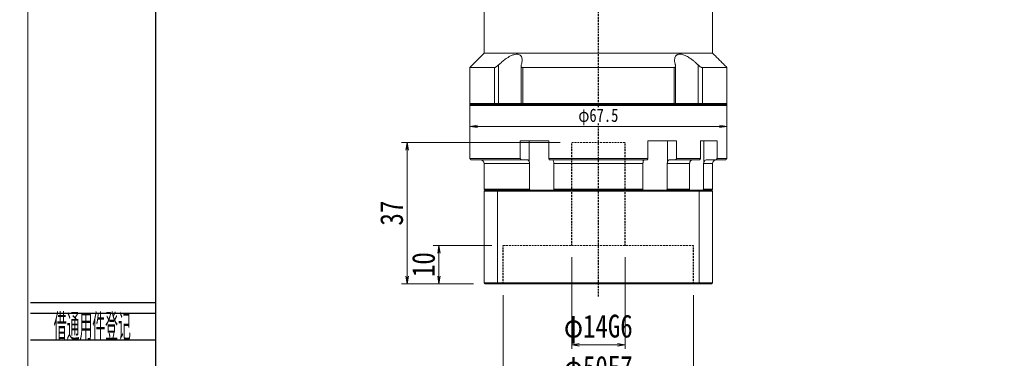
# Model space of a CAD drawing. Header units: millimetres. Extents: x -2 to 575, y 6 to 404.
# Tile 2 of 4: x -2 to 256, y 141 to 230. Entities that reach past the tile are written whole.
import ezdxf
from ezdxf.enums import TextEntityAlignment as Align

# ---------------------------------------------------------------- set-up
doc = ezdxf.new("R2010")
doc.units = ezdxf.units.MM
doc.linetypes.add('DASHED', pattern=[0.75, 0.5, -0.25])
doc.layers.add('2细线层', color=4, linetype='Continuous')
doc.layers.add('6文字层', color=3, linetype='Continuous')
doc.layers.add('图框_外框线', color=7, linetype='Continuous', lineweight=18)
doc.layers.add('尺寸线层', color=3, linetype='Continuous', lineweight=18)
doc.styles.add('PC_TEXTSTYLE', font='ISOCP.SHX', dxfattribs={"width": 0.707, "bigfont": 'GBCBIG.SHX'})
doc.styles.add('宋体', font='SimSun.ttf', dxfattribs={"width": 0.8})
doc.dimstyles.new('A水平标注$0', dxfattribs={"dimtxt": 3.5, "dimasz": 2, "dimexe": 1.5, "dimexo": 3, "dimgap": 1.1, "dimtad": 1, "dimtoh": 1, "dimdec": 4, "dimdsep": 46, "dimtxsty": '宋体', "dimblk": 'OPEN', "dimcen": 3, "dimclrd": 3, "dimclre": 3, "dimclrt": 6, "dimadec": 0, "dimazin": 0, "dimtm": 1e-09, "dimtfac": 1, "dimtdec": 4, "dimtix": 1, "dimtmove": 0, "dimatfit": 3, "dimldrblk": 'OPEN', "dimfxl": 0, "dimlwd": 13, "dimlwe": 13, "dimarcsym": 0})
doc.dimstyles.new('D直径标注φ25', dxfattribs={"dimtxt": 3.5, "dimasz": 2, "dimexe": 1, "dimexo": 3, "dimtad": 1, "dimtoh": 1, "dimdec": 1, "dimdsep": 46, "dimtxsty": '宋体', "dimblk": 'OPEN', "dimcen": 3, "dimclrd": 3, "dimclre": 3, "dimclrt": 130, "dimadec": 0, "dimazin": 0, "dimtm": 1e-09, "dimtfac": 1, "dimtdec": 1, "dimtmove": 0, "dimatfit": 0, "dimldrblk": 'OPEN', "dimfxl": 0, "dimlwd": 13, "dimlwe": 13, "dimarcsym": 0})

# ---------------------------------------------------------------- blocks, each defined once
blk = doc.blocks.new('_Open')
at = {"color": 0, "linetype": 'ByBlock', "lineweight": -2}
for p, q in [((-1, 0.17), (0, 0)), ((-1, -0.17), (0, 0)), ((0, 0), (-1, 0))]:
    blk.add_line(p, q, dxfattribs=at)
blk = doc.blocks.new('*D37')
at = {"layer": 'Defpoints', "color": 0, "transparency": 16777216}
for p in [(124.74, 160.71), (174.74, 160.71), (174.74, 133.83)]:
    blk.add_point(p, dxfattribs=at)
at = {"layer": '尺寸线层', "color": 3, "lineweight": 13, "transparency": 16777216}
for p, q in [((124.74, 157.71), (124.74, 132.83)), ((174.74, 157.71), (174.74, 132.83)), ((126.74, 133.83), (172.74, 133.83))]:
    blk.add_line(p, q, dxfattribs=at)
at = {"layer": '尺寸线层', "color": 3, "lineweight": 13, "transparency": 16777216, "xscale": 2, "yscale": 2, "zscale": 2, "rotation": 180}
blk.add_blockref('_Open', (124.74, 133.83), dxfattribs=at)
at = {"layer": '尺寸线层', "color": 3, "lineweight": 13, "transparency": 16777216, "xscale": 2, "yscale": 2, "zscale": 2}
blk.add_blockref('_Open', (174.74, 133.83), dxfattribs=at)
at = {"layer": '尺寸线层', "color": 130, "transparency": 16777216, "insert": (149.74, 137.97), "char_height": 6, "attachment_point": 5, "style": '宋体'}
blk.add_mtext('φ50E7', dxfattribs=at)
blk = doc.blocks.new('*D38')
at = {"layer": 'Defpoints', "color": 0, "transparency": 16777216}
for p in [(142.74, 170.71), (156.74, 170.71), (156.74, 144.64)]:
    blk.add_point(p, dxfattribs=at)
at = {"layer": '尺寸线层', "color": 3, "lineweight": 13, "transparency": 16777216}
for p, q in [((142.74, 167.71), (142.74, 143.64)), ((156.74, 167.71), (156.74, 143.64)), ((144.74, 144.64), (154.74, 144.64))]:
    blk.add_line(p, q, dxfattribs=at)
at = {"layer": '尺寸线层', "color": 3, "lineweight": 13, "transparency": 16777216, "xscale": 2, "yscale": 2, "zscale": 2, "rotation": 180}
blk.add_blockref('_Open', (142.74, 144.64), dxfattribs=at)
at = {"layer": '尺寸线层', "color": 3, "lineweight": 13, "transparency": 16777216, "xscale": 2, "yscale": 2, "zscale": 2}
blk.add_blockref('_Open', (156.74, 144.64), dxfattribs=at)
at = {"layer": '尺寸线层', "color": 130, "transparency": 16777216, "insert": (149.74, 148.77), "char_height": 6, "attachment_point": 5, "style": '宋体'}
blk.add_mtext('φ14G6', dxfattribs=at)
blk = doc.blocks.new('*D39')
at = {"layer": 'Defpoints', "color": 0, "transparency": 16777216}
for p in [(124.74, 170.71), (107.9, 160.71), (119.94, 160.71)]:
    blk.add_point(p, dxfattribs=at)
at = {"layer": '尺寸线层', "color": 3, "lineweight": 13, "transparency": 16777216}
for p, q in [((121.74, 170.71), (106.4, 170.71)), ((107.9, 168.71), (107.9, 162.71)), ((116.94, 160.71), (106.4, 160.71))]:
    blk.add_line(p, q, dxfattribs=at)
at = {"layer": '尺寸线层', "color": 3, "lineweight": 13, "transparency": 16777216, "xscale": 2, "yscale": 2, "zscale": 2}
for p, rotation in [((107.9, 170.71), 90), ((107.9, 160.71), 270)]:
    blk.add_blockref('_Open', p, dxfattribs=dict(at, rotation=rotation))
at = {"layer": '尺寸线层', "color": 6, "transparency": 16777216, "insert": (103.86, 165.71), "char_height": 6, "attachment_point": 5, "rotation": 90, "style": '宋体', "bg_fill": 3, "box_fill_scale": 1.1, "bg_fill_color": 257, "bg_fill_transparency": 0}
blk.add_mtext('10', dxfattribs=at)
blk = doc.blocks.new('*D40')
at = {"layer": 'Defpoints', "color": 0, "transparency": 16777216}
for p in [(142.74, 197.71), (99.54, 160.71), (119.94, 160.71)]:
    blk.add_point(p, dxfattribs=at)
at = {"layer": '尺寸线层', "color": 3, "lineweight": 13, "transparency": 16777216}
for p, q in [((139.74, 197.71), (98.04, 197.71)), ((99.54, 195.71), (99.54, 162.71)), ((116.94, 160.71), (98.04, 160.71))]:
    blk.add_line(p, q, dxfattribs=at)
at = {"layer": '尺寸线层', "color": 3, "lineweight": 13, "transparency": 16777216, "xscale": 2, "yscale": 2, "zscale": 2}
for p, rotation in [((99.54, 197.71), 90), ((99.54, 160.71), 270)]:
    blk.add_blockref('_Open', p, dxfattribs=dict(at, rotation=rotation))
at = {"layer": '尺寸线层', "color": 6, "transparency": 16777216, "insert": (95.5, 179.21), "char_height": 6, "attachment_point": 5, "rotation": 90, "style": '宋体', "bg_fill": 3, "box_fill_scale": 1.1, "bg_fill_color": 257, "bg_fill_transparency": 0}
blk.add_mtext('37', dxfattribs=at)
blk = doc.blocks.new('*D41')
at = {"color": 3, "lineweight": 13, "transparency": 16777216}
for p, q in [((115.99, 209.71), (115.99, 200.98)), ((183.49, 209.71), (183.49, 200.98)), ((181.49, 201.98), (117.99, 201.98))]:
    blk.add_line(p, q, dxfattribs=at)
at = {"layer": 'Defpoints', "color": 0, "transparency": 16777216}
for p in [(115.99, 212.71), (183.49, 212.71), (115.99, 201.98)]:
    blk.add_point(p, dxfattribs=at)
at = {"color": 3, "lineweight": 13, "transparency": 16777216, "xscale": 2, "yscale": 2, "zscale": 2, "rotation": 180}
blk.add_blockref('_Open', (115.99, 201.98), dxfattribs=at)
at = {"color": 3, "lineweight": 13, "transparency": 16777216, "xscale": 2, "yscale": 2, "zscale": 2}
blk.add_blockref('_Open', (183.49, 201.98), dxfattribs=at)
at = {"color": 130, "transparency": 16777216, "insert": (149.74, 204.43), "char_height": 3.5, "attachment_point": 5, "style": '宋体', "bg_fill": 3, "box_fill_scale": 1.1, "bg_fill_color": 257, "bg_fill_transparency": 0}
blk.add_mtext('φ67.5', dxfattribs=at)

msp = doc.modelspace()

# ---------------------------------------------------------------- linework, layer by layer
at = {"color": 1, "linetype": 'DASHED'}
msp.add_line((149.73655, 157.3881), (149.73655, 245.71303), dxfattribs=at)
at = {"color": 7, "linetype": 'Continuous', "lineweight": 15}
for p, q in [((179.73655, 221.16303), (119.73655, 221.16303)), ((122.44467, 217.41303), (115.98655, 217.41303)), ((122.44467, 217.41303), (122.44467, 208.01303)), ((123.55497, 208.01303), (123.55497, 218.08247)), ((169.59142, 217.41303), (129.88168, 217.41303)), ((129.88168, 208.01303), (129.88168, 217.41303)), ((169.59142, 217.41303), (169.59142, 208.01303)), ((175.91813, 218.08247), (175.91813, 208.01303)), ((183.48655, 217.41303), (177.02843, 217.41303)), ((177.02843, 208.01303), (177.02843, 217.41303)), ((122.44467, 208.01303), (115.98655, 208.01303)), ((115.98655, 207.41303), (149.73655, 207.41303)), ((116.28655, 207.71303), (122.68727, 207.71303)), ((149.73655, 207.71303), (116.28655, 207.71303)), ((123.55497, 208.01303), (122.44467, 208.01303)), ((122.68727, 207.71303), (122.44467, 208.01303)), ((123.46448, 207.71303), (123.55497, 208.01303)), ((129.46997, 208.01303), (123.55497, 208.01303)), ((129.88168, 208.01303), (129.46997, 208.01303)), ((169.59142, 208.01303), (129.88168, 208.01303)), ((130.05816, 207.71303), (129.88168, 208.01303)), ((130.05816, 207.71303), (169.41494, 207.71303)), ((183.18655, 207.71303), (149.73655, 207.71303)), ((149.73655, 207.41303), (183.48655, 207.41303)), ((169.59142, 208.01303), (169.41494, 207.71303)), ((170.00313, 208.01303), (169.59142, 208.01303)), ((175.91813, 208.01303), (170.00313, 208.01303)), ((175.91813, 208.01303), (176.00862, 207.71303)), ((177.02843, 208.01303), (175.91813, 208.01303)), ((177.02843, 208.01303), (176.78583, 207.71303)), ((176.78583, 207.71303), (183.18655, 207.71303)), ((183.48655, 208.01303), (177.02843, 208.01303)), ((129.24976, 198.21303), (129.24976, 193.51303)), ((129.24976, 198.21303), (136.75247, 198.21303)), ((131.61388, 198.21303), (131.61388, 192.59641)), ((136.75247, 193.51303), (136.75247, 198.21303)), ((162.72063, 198.21303), (162.72063, 193.51303)), ((162.72063, 198.21303), (170.22334, 198.21303)), ((167.85922, 198.21303), (167.85922, 192.59641)), ((170.22334, 193.51303), (170.22334, 198.21303)), ((176.55732, 198.21303), (176.55732, 193.51303)), ((176.55732, 198.21303), (180.88902, 198.21303)), ((177.4329, 198.21303), (177.4329, 192.59641)), ((180.88902, 193.51303), (180.88902, 198.21303)), ((129.24976, 193.51303), (115.98655, 193.51303)), ((116.28655, 193.21303), (129.4428, 193.21303)), ((119.73655, 192.21303), (131.66369, 192.21303)), ((129.4428, 193.21303), (131.01945, 193.21303)), ((131.66369, 192.21303), (131.66369, 185.51303)), ((162.72063, 193.51303), (136.75247, 193.51303)), ((136.85519, 193.21303), (162.61791, 193.21303)), ((138.03585, 192.21303), (161.43725, 192.21303)), ((138.03585, 185.51303), (138.03585, 192.21303)), ((161.43725, 192.21303), (161.43725, 185.51303)), ((167.80941, 185.51303), (167.80941, 192.21303)), ((167.80941, 192.21303), (173.68173, 192.21303)), ((168.45365, 193.21303), (170.0303, 193.21303)), ((170.0303, 193.21303), (176.32727, 193.21303)), ((176.55732, 193.51303), (170.22334, 193.51303)), ((173.68173, 192.21303), (173.68173, 185.51303)), ((177.3607, 185.51303), (177.3607, 192.21303)), ((177.3607, 192.21303), (179.73655, 192.21303)), ((178.30191, 193.21303), (180.60681, 193.21303)), ((180.60681, 193.21303), (183.18655, 193.21303)), ((183.48655, 193.51303), (180.88902, 193.51303)), ((131.66369, 185.51303), (119.73655, 185.51303)), ((119.73655, 185.01303), (123.27904, 185.01303)), ((119.73655, 185.01303), (119.73655, 160.91303)), ((123.35474, 185.21303), (119.93655, 185.21303)), ((123.27904, 185.01303), (176.19406, 185.01303)), ((123.27904, 185.01303), (123.27904, 160.91303)), ((176.11836, 185.21303), (123.35474, 185.21303)), ((161.43725, 185.51303), (138.03585, 185.51303)), ((173.68173, 185.51303), (167.80941, 185.51303)), ((179.53655, 185.21303), (176.11836, 185.21303)), ((176.19406, 185.01303), (176.19406, 160.91303)), ((176.19406, 185.01303), (179.73655, 185.01303)), ((179.73655, 185.51303), (177.3607, 185.51303)), ((179.73655, 185.01303), (179.73655, 160.91303)), ((123.27904, 160.91303), (119.73655, 160.91303)), ((119.93655, 160.71303), (123.35474, 160.71303)), ((176.19406, 160.91303), (123.27904, 160.91303)), ((123.35474, 160.71303), (176.11836, 160.71303)), ((176.11836, 160.71303), (179.53655, 160.71303)), ((179.73655, 160.91303), (176.19406, 160.91303))]:
    msp.add_line(p, q, dxfattribs=at)
at = {"color": 6, "linetype": 'DASHED', "lineweight": 15}
for p, q in [((142.73655, 197.71303), (156.73655, 197.71303)), ((124.73655, 170.71303), (174.73655, 170.71303))]:
    msp.add_line(p, q, dxfattribs=at)
at = {"color": 6, "linetype": 'DASHED'}
for p, q in [((142.73655, 170.71303), (142.73655, 197.71303)), ((156.73655, 170.71303), (156.73655, 197.71303)), ((124.73655, 160.71303), (124.73655, 170.71303)), ((174.73655, 160.71303), (174.73655, 170.71303))]:
    msp.add_line(p, q, dxfattribs=at)
at = {"color": 7, "linetype": 'Continuous', "lineweight": 15}
for centre, start, end in [((118.73655, 192.21303), 0, 90), ((180.73655, 192.21303), 90, 180)]:
    msp.add_arc(centre, 1, start, end, dxfattribs=at)
for points in [[(119.73655, 221.16303), (119.73655, 240.01303)], [(179.73655, 240.01303), (179.73655, 221.16303)], [(115.98655, 217.41303), (119.73655, 221.16303)], [(179.73655, 221.16303), (183.48655, 217.41303)], [(115.98655, 208.01303), (115.98655, 217.41303)], [(129.46997, 208.01303), (129.46997, 217.82322)], [(170.00313, 217.8211), (170.00313, 208.01303)], [(183.48655, 217.41303), (183.48655, 208.01303)], [(116.28655, 207.71303), (115.98655, 208.01303)], [(115.98655, 207.41303), (116.28655, 207.71303)], [(115.98655, 193.51303), (115.98655, 207.41303)], [(129.76997, 207.71303), (129.46997, 208.01303)], [(170.00313, 208.01303), (169.70313, 207.71303)], [(183.48655, 208.01303), (183.18655, 207.71303)], [(183.18655, 207.71303), (183.48655, 207.41303)], [(183.48655, 207.41303), (183.48655, 193.51303)], [(116.28655, 193.21303), (115.98655, 193.51303)], [(119.73655, 185.51303), (119.73655, 192.21303)], [(129.4428, 193.21303), (129.24976, 193.51303)], [(131.61388, 192.59641), (131.66369, 192.21303)], [(136.75247, 193.51303), (136.85519, 193.21303)], [(138.03585, 192.21303), (138.0104, 192.59641)], [(161.4627, 192.59641), (161.43725, 192.21303)], [(162.61791, 193.21303), (162.72063, 193.51303)], [(167.80941, 192.21303), (167.85922, 192.59641)], [(170.22334, 193.51303), (170.0303, 193.21303)], [(173.73987, 192.59641), (173.68173, 192.21303)], [(176.32727, 193.21303), (176.55732, 193.51303)], [(177.3607, 192.21303), (177.4329, 192.59641)], [(179.73655, 192.21303), (179.73655, 185.51303)], [(180.88902, 193.51303), (180.60681, 193.21303)], [(183.48655, 193.51303), (183.18655, 193.21303)], [(120.03655, 185.21303), (119.73655, 185.51303)], [(119.73655, 185.01303), (119.93655, 185.21303)], [(123.27904, 185.01303), (123.35474, 185.21303)], [(131.87143, 185.21303), (131.66369, 185.51303)], [(138.03585, 185.51303), (138.12171, 185.21303)], [(161.35139, 185.21303), (161.43725, 185.51303)], [(167.80941, 185.51303), (167.60167, 185.21303)], [(173.46264, 185.21303), (173.68173, 185.51303)], [(176.19406, 185.01303), (176.11836, 185.21303)], [(177.3607, 185.51303), (177.07125, 185.21303)], [(179.73655, 185.51303), (179.43655, 185.21303)], [(179.53655, 185.21303), (179.73655, 185.01303)], [(119.93655, 160.71303), (119.73655, 160.91303)], [(123.35474, 160.71303), (123.27904, 160.91303)], [(176.11836, 160.71303), (176.19406, 160.91303)], [(179.73655, 160.91303), (179.53655, 160.71303)]]:
    msp.add_open_spline(points, degree=1, dxfattribs=at)
for points, knots in [([(129.51655, 218.08247), (129.60287, 218.40716), (129.74373, 218.93697), (129.74394, 219.60674), (129.64442, 220.07206), (129.45134, 220.43231), (129.13878, 220.74591), (128.59445, 220.95262), (127.766, 220.88325), (126.93237, 220.57762), (126.1869, 220.18024), (125.43201, 219.6913), (124.61485, 219.06205), (123.96943, 218.48632), (123.62848, 218.1541), (123.55497, 218.08247)], [0, 0, 0, 0, 1.111823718, 1.814206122, 2.515660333, 3.044836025, 3.573294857, 4.429537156, 5.288250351, 6.104434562, 6.713373, 7.323286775, 8.207714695, 9.093503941, 9.336985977, 9.336985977, 9.336985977, 9.336985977]), ([(175.91813, 218.08247), (175.74935, 218.24504), (175.41046, 218.57149), (174.82394, 219.081), (174.15692, 219.60499), (173.47036, 220.06873), (172.82571, 220.43128), (172.283, 220.67427), (171.78524, 220.83387), (171.35035, 220.91341), (170.94968, 220.9184), (170.60928, 220.84898), (170.32863, 220.71434), (170.07567, 220.50041), (169.87281, 220.18211), (169.73416, 219.69607), (169.723, 219.0651), (169.83125, 218.48968), (169.93451, 218.1541), (169.95655, 218.08247)], [0, 0, 0, 0, 0.553902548, 1.112192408, 1.806376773, 2.51506714, 3.037171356, 3.572009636, 3.995519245, 4.430649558, 4.854541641, 5.292182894, 5.696545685, 6.110001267, 6.710526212, 7.328053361, 8.20046253, 9.097057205, 9.340373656, 9.340373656, 9.340373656, 9.340373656]), ([(123.55497, 218.08247), (123.43106, 217.96849), (123.21792, 217.77245), (122.89499, 217.56166), (122.63396, 217.43691), (122.50733, 217.42093), (122.44467, 217.41303)], [0, 0, 0, 0, 0.461690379, 0.794104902, 1.059065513, 1.318521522, 1.318521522, 1.318521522, 1.318521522]), ([(129.88168, 217.41303), (129.81321, 217.42003), (129.67657, 217.43401), (129.53252, 217.54787), (129.444, 217.75676), (129.48961, 217.96154), (129.51655, 218.08247)], [0, 0, 0, 0, 0.1713953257, 0.3420313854, 0.5797240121, 0.9225193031, 0.9225193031, 0.9225193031, 0.9225193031]), ([(169.95655, 218.08247), (169.98253, 217.96849), (170.02723, 217.77245), (169.95045, 217.56166), (169.80974, 217.43691), (169.66369, 217.42093), (169.59142, 217.41303)], [0, 0, 0, 0, 0.3230947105, 0.5557211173, 0.741142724, 0.9227121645, 0.9227121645, 0.9227121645, 0.9227121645]), ([(177.02843, 217.41303), (176.96968, 217.42003), (176.85245, 217.43401), (176.60281, 217.54787), (176.27356, 217.75676), (176.05009, 217.96154), (175.91813, 218.08247)], [0, 0, 0, 0, 0.244975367, 0.488865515, 0.828599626, 1.318556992, 1.318556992, 1.318556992, 1.318556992]), ([(131.01945, 193.21303), (131.04408, 193.21167), (131.14083, 193.20636), (131.3065, 193.12886), (131.48531, 192.93034), (131.57681, 192.72924), (131.60969, 192.61143), (131.61388, 192.59641)], [0, 0, 0, 0, 0.0898846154, 0.3530449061, 0.6161572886, 0.8790264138, 0.9174460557, 0.9174460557, 0.9174460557, 0.9174460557]), ([(138.0104, 192.59641), (137.99217, 192.69593), (137.95569, 192.89514), (137.86204, 193.10433), (137.77039, 193.20193), (137.71307, 193.21027), (137.69411, 193.21303)], [0, 0, 0, 0, 0.2094481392, 0.4192300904, 0.6292069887, 0.7329719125, 0.7329719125, 0.7329719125, 0.7329719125]), ([(161.77899, 193.21303), (161.76589, 193.21167), (161.71441, 193.20636), (161.62626, 193.12886), (161.53112, 192.93034), (161.48243, 192.72924), (161.46493, 192.61143), (161.4627, 192.59641)], [0, 0, 0, 0, 0.0718302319, 0.2821316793, 0.4923948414, 0.7024636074, 0.7331662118, 0.7331662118, 0.7331662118, 0.7331662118]), ([(167.85922, 192.59641), (167.87445, 192.64647), (167.90535, 192.74804), (167.97138, 192.88189), (168.05054, 192.99874), (168.14075, 193.09239), (168.24062, 193.16136), (168.34564, 193.20494), (168.41799, 193.21036), (168.45365, 193.21303)], [0, 0, 0, 0, 0.129312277, 0.2623626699, 0.3919270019, 0.5252420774, 0.6549272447, 0.7883655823, 0.9180312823, 0.9180312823, 0.9180312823, 0.9180312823]), ([(174.44829, 193.21303), (174.41892, 193.21172), (174.34703, 193.20853), (174.23312, 193.17756), (174.11233, 193.11737), (174.00003, 193.03032), (173.90142, 192.92104), (173.81773, 192.79045), (173.76725, 192.6788), (173.74487, 192.61144), (173.73987, 192.59641)], [0, 0, 0, 0, 0.098079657, 0.240108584, 0.386257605, 0.528258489, 0.674384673, 0.816253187, 0.962246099, 1.004168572, 1.004168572, 1.004168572, 1.004168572]), ([(177.4329, 192.59641), (177.48298, 192.69593), (177.58322, 192.89514), (177.84051, 193.10433), (178.09231, 193.20193), (178.24981, 193.21027), (178.30191, 193.21303)], [0, 0, 0, 0, 0.323097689, 0.646710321, 0.970623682, 1.130692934, 1.130692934, 1.130692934, 1.130692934])]:
    msp.add_open_spline(points, degree=3, knots=knots, dxfattribs=at)
at = {"layer": '2细线层'}
for p, q in [((0.65007, 155.81422), (33.51486, 155.81422)), ((0.65007, 153.00665), (33.51486, 153.00665)), ((0.65007, 145.98774), (33.51486, 145.98774))]:
    msp.add_line(p, q, dxfattribs=at)
at = {"layer": '图框_外框线', "color": 3}
msp.add_lwpolyline([(0, 5.92551), (563.04958, 5.92551), (563.04958, 404.082), (0, 404.082)], close=True, dxfattribs=at)
at = {"layer": '图框_外框线', "color": 3, "lineweight": 25}
msp.add_lwpolyline([(33.51486, 12.62848), (556.34661, 12.62848), (556.34661, 397.37903), (33.51486, 397.37903)], close=True, dxfattribs=at)

# ---------------------------------------------------------------- texts
at = {"layer": '6文字层', "color": 3, "style": 'PC_TEXTSTYLE', "width": 0.667}
msp.add_text('借通用件登记', height=7.018909, dxfattribs=at).set_placement((16.90425, 149.68332), align=Align.MIDDLE)

# ---------------------------------------------------------------- dimensions: what is measured, and where the dimension line sits
at = {"layer": '尺寸线层'}
for base, p1, p2, text, picture, middle in [((156.73655, 144.64013), (142.73655, 170.71303), (156.73655, 170.71303), '<>G6', '*D38', (149.73655, 144.64013)), ((174.73655, 133.8348), (124.73655, 160.71303), (174.73655, 160.71303), '<>E7', '*D37', (149.73655, 133.8348))]:
    dim = msp.add_linear_dim(base=base, p1=p1, p2=p2, text=text, dimstyle='D直径标注φ25', override={"dimtxt": 6, "dimgap": 1, "dimpost": 'φ<>', "dimtfill": 0}, dxfattribs=at)
    dim.commit()
    dim.dimension.update_dxf_attribs({"geometry": picture, "text_midpoint": middle, "dimtype": 160})

# ---------------------------------------------------------------- next in the draw order: dimensions: what is measured, and where the dimension line sits
at = {"color": 0}
dim = msp.add_linear_dim(base=(115.98655, 201.98123), p1=(183.48655, 212.71303), p2=(115.98655, 212.71303), text='φ<>', dimstyle='D直径标注φ25', override={"dimgap": 0.625, "dimtad": 1, "dimjust": 0, "dimdec": 1, "dimlfac": 1, "dimpost": '<>', "dimse1": 0, "dimse2": 0, "dimsd1": 0, "dimsd2": 0, "dimtofl": 1, "dimtvp": 0.1}, dxfattribs=at)
dim.commit()
dim.dimension.update_dxf_attribs({"geometry": '*D41', "text_midpoint": (149.73655, 204.43444)})
at = {"layer": '尺寸线层'}
dim = msp.add_linear_dim(base=(107.89607, 160.71303), p1=(124.73655, 170.71303), p2=(119.93655, 160.71303), angle=90, dimstyle='A水平标注$0', override={"dimtxt": 6, "dimblk": 'Open', "dimtfill": 1, "dimtfillclr": 256}, dxfattribs=at)
dim.commit()
dim.dimension.update_dxf_attribs({"geometry": '*D39', "text_midpoint": (107.89607, 165.71303), "dimtype": 160})

# ---------------------------------------------------------------- next in the draw order: dimensions: what is measured, and where the dimension line sits
dim = msp.add_linear_dim(base=(99.53525, 160.71303), p1=(142.73655, 197.71303), p2=(119.93655, 160.71303), angle=90, dimstyle='A水平标注$0', override={"dimtxt": 6, "dimblk": 'Open', "dimtfill": 1, "dimtfillclr": 256}, dxfattribs=at)
dim.commit()
dim.dimension.update_dxf_attribs({"geometry": '*D40', "text_midpoint": (99.53525, 179.21303), "dimtype": 160})

doc.saveas('drawing.dxf')
